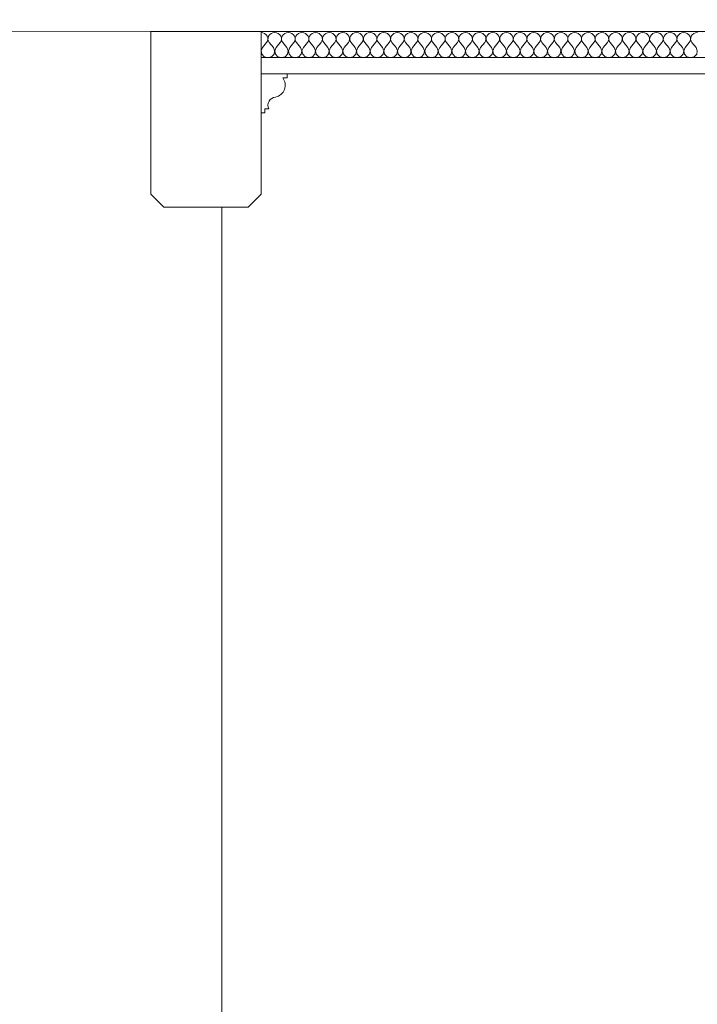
# Model space of a CAD drawing. Header units: millimetres. Extents: x -573548 to 674770, y -246895 to -89040.
# Tile 198 of 199: x 102101 to 103145, y -193177 to -191662. Entities that reach past the tile are written whole.
import ezdxf

# ---------------------------------------------------------------- set-up
doc = ezdxf.new("R2010")
doc.units = ezdxf.units.MM
for name, color, linetype, lineweight in [('belki sufitowe_Nr_pióra__41', 8, 'Continuous', 9), ('Nowe_Drawing & Figure_Nr_pióra__59', 8, 'Continuous', 9), ('Nowe_strop_Nr_pióra__59', 8, 'Continuous', 9), ('SCIANY_KONSTR_Nr_pióra__21', 8, 'Continuous', 9), ('strop_Nr_pióra__41', 8, 'Continuous', 9)]:
    doc.layers.add(name, color=color, linetype=linetype, lineweight=lineweight)
doc.layers.add('Nowe_Drawing & Figure', color=7, linetype='Continuous')

# ---------------------------------------------------------------- blocks, each defined once
blk = doc.blocks.new('*X460', base_point=(477978.7, -104863.6))
at = {"layer": 'Nowe_Drawing & Figure', "color": 21, "linetype": 'Continuous', "lineweight": 13, "true_color": 0xffaaaa}
for p, q in [((497243.3, -73220.8), (497240.5, -73220.4)), ((497246, -73221.8), (497243.3, -73220.8)), ((497248.2, -73223.5), (497246, -73221.8)), ((497249.9, -73225.7), (497248.2, -73223.5)), ((497250.8, -73228.2), (497249.9, -73225.7)), ((497250.9, -73230.9), (497250.8, -73228.2)), ((497251.2, -73228.2), (497251, -73230.9)), ((497252.1, -73225.7), (497251.2, -73228.2)), ((497253.7, -73223.5), (497252.1, -73225.7)), ((497256, -73221.8), (497253.7, -73223.5)), ((497258.6, -73220.8), (497256, -73221.8)), ((497261.5, -73220.4), (497258.6, -73220.8)), ((497264.3, -73220.8), (497261.5, -73220.4)), ((497267, -73221.8), (497264.3, -73220.8)), ((497269.2, -73223.5), (497267, -73221.8)), ((497270.9, -73225.7), (497269.2, -73223.5)), ((497271.8, -73228.2), (497270.9, -73225.7)), ((497271.9, -73230.9), (497271.8, -73228.2)), ((497272.2, -73228.2), (497272, -73230.9)), ((497273.1, -73225.7), (497272.2, -73228.2)), ((497274.7, -73223.5), (497273.1, -73225.7)), ((497277, -73221.8), (497274.7, -73223.5)), ((497279.6, -73220.8), (497277, -73221.8)), ((497282.5, -73220.4), (497279.6, -73220.8)), ((497285.3, -73220.8), (497282.5, -73220.4)), ((497288, -73221.8), (497285.3, -73220.8)), ((497290.2, -73223.5), (497288, -73221.8)), ((497291.9, -73225.7), (497290.2, -73223.5)), ((497292.8, -73228.2), (497291.9, -73225.7)), ((497292.9, -73230.9), (497292.8, -73228.2)), ((497293.2, -73228.2), (497293, -73230.9)), ((497294.1, -73225.7), (497293.2, -73228.2)), ((497295.7, -73223.5), (497294.1, -73225.7)), ((497298, -73221.8), (497295.7, -73223.5)), ((497300.6, -73220.8), (497298, -73221.8)), ((497303.5, -73220.4), (497300.6, -73220.8)), ((497306.3, -73220.8), (497303.5, -73220.4)), ((497309, -73221.8), (497306.3, -73220.8)), ((497311.2, -73223.5), (497309, -73221.8)), ((497312.9, -73225.7), (497311.2, -73223.5)), ((497313.8, -73228.2), (497312.9, -73225.7)), ((497313.9, -73230.9), (497313.8, -73228.2)), ((497314.2, -73228.2), (497314, -73230.9)), ((497315.1, -73225.7), (497314.2, -73228.2)), ((497316.7, -73223.5), (497315.1, -73225.7)), ((497319, -73221.8), (497316.7, -73223.5)), ((497321.6, -73220.8), (497319, -73221.8)), ((497324.5, -73220.4), (497321.6, -73220.8)), ((497327.3, -73220.8), (497324.5, -73220.4)), ((497330, -73221.8), (497327.3, -73220.8)), ((497332.2, -73223.5), (497330, -73221.8)), ((497333.9, -73225.7), (497332.2, -73223.5)), ((497334.8, -73228.2), (497333.9, -73225.7)), ((497334.9, -73230.9), (497334.8, -73228.2)), ((497335.2, -73228.2), (497335, -73230.9)), ((497336.1, -73225.7), (497335.2, -73228.2)), ((497337.7, -73223.5), (497336.1, -73225.7)), ((497340, -73221.8), (497337.7, -73223.5)), ((497342.6, -73220.8), (497340, -73221.8)), ((497345.5, -73220.4), (497342.6, -73220.8)), ((497348.3, -73220.8), (497345.5, -73220.4)), ((497351, -73221.8), (497348.3, -73220.8)), ((497353.2, -73223.5), (497351, -73221.8)), ((497354.9, -73225.7), (497353.2, -73223.5)), ((497355.8, -73228.2), (497354.9, -73225.7)), ((497355.9, -73230.9), (497355.8, -73228.2)), ((497356.2, -73228.2), (497356, -73230.9)), ((497357.1, -73225.7), (497356.2, -73228.2)), ((497358.7, -73223.5), (497357.1, -73225.7)), ((497361, -73221.8), (497358.7, -73223.5)), ((497363.6, -73220.8), (497361, -73221.8)), ((497366.5, -73220.4), (497363.6, -73220.8)), ((497369.3, -73220.8), (497366.5, -73220.4)), ((497372, -73221.8), (497369.3, -73220.8)), ((497374.2, -73223.5), (497372, -73221.8)), ((497375.9, -73225.7), (497374.2, -73223.5)), ((497376.8, -73228.2), (497375.9, -73225.7)), ((497376.9, -73230.9), (497376.8, -73228.2)), ((497377.2, -73228.2), (497377, -73230.9)), ((497378.1, -73225.7), (497377.2, -73228.2)), ((497379.7, -73223.5), (497378.1, -73225.7)), ((497382, -73221.8), (497379.7, -73223.5)), ((497384.6, -73220.8), (497382, -73221.8)), ((497387.5, -73220.4), (497384.6, -73220.8)), ((497390.3, -73220.8), (497387.5, -73220.4)), ((497393, -73221.8), (497390.3, -73220.8)), ((497395.2, -73223.5), (497393, -73221.8)), ((497396.9, -73225.7), (497395.2, -73223.5)), ((497397.8, -73228.2), (497396.9, -73225.7)), ((497397.9, -73230.9), (497397.8, -73228.2)), ((497398.2, -73228.2), (497398, -73230.9)), ((497399.1, -73225.7), (497398.2, -73228.2)), ((497400.7, -73223.5), (497399.1, -73225.7)), ((497403, -73221.8), (497400.7, -73223.5)), ((497405.6, -73220.8), (497403, -73221.8)), ((497408.5, -73220.4), (497405.6, -73220.8)), ((497411.3, -73220.8), (497408.5, -73220.4)), ((497414, -73221.8), (497411.3, -73220.8)), ((497416.2, -73223.5), (497414, -73221.8)), ((497417.9, -73225.7), (497416.2, -73223.5)), ((497418.8, -73228.2), (497417.9, -73225.7)), ((497418.9, -73230.9), (497418.8, -73228.2)), ((497419.2, -73228.2), (497419, -73230.9)), ((497420.1, -73225.7), (497419.2, -73228.2)), ((497421.7, -73223.5), (497420.1, -73225.7)), ((497424, -73221.8), (497421.7, -73223.5)), ((497426.6, -73220.8), (497424, -73221.8)), ((497429.5, -73220.4), (497426.6, -73220.8)), ((497432.3, -73220.8), (497429.5, -73220.4)), ((497435, -73221.8), (497432.3, -73220.8)), ((497437.2, -73223.5), (497435, -73221.8)), ((497438.9, -73225.7), (497437.2, -73223.5)), ((497439.8, -73228.2), (497438.9, -73225.7)), ((497439.9, -73230.9), (497439.8, -73228.2)), ((497440.2, -73228.2), (497440, -73230.9)), ((497441.1, -73225.7), (497440.2, -73228.2)), ((497442.7, -73223.5), (497441.1, -73225.7)), ((497445, -73221.8), (497442.7, -73223.5)), ((497447.6, -73220.8), (497445, -73221.8)), ((497450.5, -73220.4), (497447.6, -73220.8)), ((497453.3, -73220.8), (497450.5, -73220.4)), ((497456, -73221.8), (497453.3, -73220.8)), ((497458.2, -73223.5), (497456, -73221.8)), ((497459.9, -73225.7), (497458.2, -73223.5)), ((497460.8, -73228.2), (497459.9, -73225.7)), ((497460.9, -73230.9), (497460.8, -73228.2)), ((497461.2, -73228.2), (497461, -73230.9)), ((497462.1, -73225.7), (497461.2, -73228.2)), ((497463.7, -73223.5), (497462.1, -73225.7)), ((497466, -73221.8), (497463.7, -73223.5)), ((497468.6, -73220.8), (497466, -73221.8)), ((497471.5, -73220.4), (497468.6, -73220.8)), ((497474.3, -73220.8), (497471.5, -73220.4)), ((497477, -73221.8), (497474.3, -73220.8)), ((497479.2, -73223.5), (497477, -73221.8)), ((497480.9, -73225.7), (497479.2, -73223.5)), ((497481.8, -73228.2), (497480.9, -73225.7)), ((497481.9, -73230.9), (497481.8, -73228.2)), ((497482.2, -73228.2), (497482, -73230.9)), ((497483.1, -73225.7), (497482.2, -73228.2)), ((497484.7, -73223.5), (497483.1, -73225.7)), ((497487, -73221.8), (497484.7, -73223.5)), ((497489.6, -73220.8), (497487, -73221.8)), ((497492.5, -73220.4), (497489.6, -73220.8)), ((497495.3, -73220.8), (497492.5, -73220.4)), ((497498, -73221.8), (497495.3, -73220.8)), ((497500.2, -73223.5), (497498, -73221.8)), ((497501.9, -73225.7), (497500.2, -73223.5)), ((497502.8, -73228.2), (497501.9, -73225.7)), ((497502.9, -73230.9), (497502.8, -73228.2)), ((497503.2, -73228.2), (497503, -73230.9)), ((497504.1, -73225.7), (497503.2, -73228.2)), ((497505.7, -73223.5), (497504.1, -73225.7)), ((497508, -73221.8), (497505.7, -73223.5)), ((497510.6, -73220.8), (497508, -73221.8)), ((497513.5, -73220.4), (497510.6, -73220.8)), ((497516.3, -73220.8), (497513.5, -73220.4)), ((497519, -73221.8), (497516.3, -73220.8)), ((497521.2, -73223.5), (497519, -73221.8)), ((497522.9, -73225.7), (497521.2, -73223.5)), ((497523.8, -73228.2), (497522.9, -73225.7)), ((497523.9, -73230.9), (497523.8, -73228.2)), ((497524.2, -73228.2), (497524, -73230.9)), ((497525.1, -73225.7), (497524.2, -73228.2)), ((497526.7, -73223.5), (497525.1, -73225.7)), ((497529, -73221.8), (497526.7, -73223.5)), ((497531.6, -73220.8), (497529, -73221.8)), ((497534.5, -73220.4), (497531.6, -73220.8)), ((497537.3, -73220.8), (497534.5, -73220.4)), ((497540, -73221.8), (497537.3, -73220.8)), ((497542.2, -73223.5), (497540, -73221.8)), ((497543.9, -73225.7), (497542.2, -73223.5)), ((497544.8, -73228.2), (497543.9, -73225.7)), ((497544.9, -73230.9), (497544.8, -73228.2)), ((497545.2, -73228.2), (497545, -73230.9)), ((497546.1, -73225.7), (497545.2, -73228.2)), ((497547.7, -73223.5), (497546.1, -73225.7)), ((497550, -73221.8), (497547.7, -73223.5)), ((497552.6, -73220.8), (497550, -73221.8)), ((497555.5, -73220.4), (497552.6, -73220.8)), ((497558.3, -73220.8), (497555.5, -73220.4)), ((497561, -73221.8), (497558.3, -73220.8)), ((497563.2, -73223.5), (497561, -73221.8)), ((497564.9, -73225.7), (497563.2, -73223.5)), ((497565.8, -73228.2), (497564.9, -73225.7)), ((497565.9, -73230.9), (497565.8, -73228.2)), ((497566.2, -73228.2), (497566, -73230.9)), ((497567.1, -73225.7), (497566.2, -73228.2)), ((497568.7, -73223.5), (497567.1, -73225.7)), ((497571, -73221.8), (497568.7, -73223.5)), ((497573.6, -73220.8), (497571, -73221.8)), ((497576.5, -73220.4), (497573.6, -73220.8)), ((497579.3, -73220.8), (497576.5, -73220.4)), ((497582, -73221.8), (497579.3, -73220.8)), ((497584.2, -73223.5), (497582, -73221.8)), ((497585.9, -73225.7), (497584.2, -73223.5)), ((497586.8, -73228.2), (497585.9, -73225.7)), ((497586.9, -73230.9), (497586.8, -73228.2)), ((497587.2, -73228.2), (497587, -73230.9)), ((497588.1, -73225.7), (497587.2, -73228.2)), ((497589.7, -73223.5), (497588.1, -73225.7)), ((497592, -73221.8), (497589.7, -73223.5)), ((497594.6, -73220.8), (497592, -73221.8)), ((497597.5, -73220.4), (497594.6, -73220.8)), ((497600.3, -73220.8), (497597.5, -73220.4)), ((497603, -73221.8), (497600.3, -73220.8)), ((497605.2, -73223.5), (497603, -73221.8)), ((497606.9, -73225.7), (497605.2, -73223.5)), ((497607.8, -73228.2), (497606.9, -73225.7)), ((497607.9, -73230.9), (497607.8, -73228.2)), ((497608.2, -73228.2), (497608, -73230.9)), ((497609.1, -73225.7), (497608.2, -73228.2)), ((497610.7, -73223.5), (497609.1, -73225.7)), ((497613, -73221.8), (497610.7, -73223.5)), ((497615.6, -73220.8), (497613, -73221.8)), ((497618.5, -73220.4), (497615.6, -73220.8)), ((497621.3, -73220.8), (497618.5, -73220.4)), ((497624, -73221.8), (497621.3, -73220.8)), ((497626.2, -73223.5), (497624, -73221.8)), ((497627.9, -73225.7), (497626.2, -73223.5)), ((497628.8, -73228.2), (497627.9, -73225.7)), ((497628.9, -73230.9), (497628.8, -73228.2)), ((497629.2, -73228.2), (497629, -73230.9)), ((497630.1, -73225.7), (497629.2, -73228.2)), ((497631.7, -73223.5), (497630.1, -73225.7)), ((497634, -73221.8), (497631.7, -73223.5)), ((497636.6, -73220.8), (497634, -73221.8)), ((497639.5, -73220.4), (497636.6, -73220.8)), ((497642.3, -73220.8), (497639.5, -73220.4)), ((497645, -73221.8), (497642.3, -73220.8)), ((497647.2, -73223.5), (497645, -73221.8)), ((497648.9, -73225.7), (497647.2, -73223.5)), ((497649.8, -73228.2), (497648.9, -73225.7)), ((497649.9, -73230.9), (497649.8, -73228.2)), ((497650.2, -73228.2), (497650, -73230.9)), ((497651.1, -73225.7), (497650.2, -73228.2)), ((497652.7, -73223.5), (497651.1, -73225.7)), ((497655, -73221.8), (497652.7, -73223.5)), ((497657.6, -73220.8), (497655, -73221.8)), ((497660.5, -73220.4), (497657.6, -73220.8)), ((497663.3, -73220.8), (497660.5, -73220.4)), ((497666, -73221.8), (497663.3, -73220.8)), ((497668.2, -73223.5), (497666, -73221.8)), ((497669.9, -73225.7), (497668.2, -73223.5)), ((497670.8, -73228.2), (497669.9, -73225.7)), ((497670.9, -73230.9), (497670.8, -73228.2)), ((497671.2, -73228.2), (497671, -73230.9)), ((497672.1, -73225.7), (497671.2, -73228.2)), ((497673.7, -73223.5), (497672.1, -73225.7)), ((497676, -73221.8), (497673.7, -73223.5)), ((497678.6, -73220.8), (497676, -73221.8)), ((497681.5, -73220.4), (497678.6, -73220.8)), ((497684.3, -73220.8), (497681.5, -73220.4)), ((497687, -73221.8), (497684.3, -73220.8)), ((497689.2, -73223.5), (497687, -73221.8)), ((497690.9, -73225.7), (497689.2, -73223.5)), ((497691.8, -73228.2), (497690.9, -73225.7)), ((497691.9, -73230.9), (497691.8, -73228.2)), ((497692.2, -73228.2), (497692, -73230.9)), ((497693.1, -73225.7), (497692.2, -73228.2)), ((497694.7, -73223.5), (497693.1, -73225.7)), ((497697, -73221.8), (497694.7, -73223.5)), ((497699.6, -73220.8), (497697, -73221.8)), ((497702.5, -73220.4), (497699.6, -73220.8)), ((497705.3, -73220.8), (497702.5, -73220.4)), ((497708, -73221.8), (497705.3, -73220.8)), ((497710.2, -73223.5), (497708, -73221.8)), ((497711.9, -73225.7), (497710.2, -73223.5)), ((497712.8, -73228.2), (497711.9, -73225.7)), ((497712.9, -73230.9), (497712.8, -73228.2)), ((497713.2, -73228.2), (497713, -73230.9)), ((497714.1, -73225.7), (497713.2, -73228.2)), ((497715.7, -73223.5), (497714.1, -73225.7)), ((497718, -73221.8), (497715.7, -73223.5)), ((497720.6, -73220.8), (497718, -73221.8)), ((497723.5, -73220.4), (497720.6, -73220.8)), ((497726.3, -73220.8), (497723.5, -73220.4)), ((497729, -73221.8), (497726.3, -73220.8)), ((497731.2, -73223.5), (497729, -73221.8)), ((497732.9, -73225.7), (497731.2, -73223.5)), ((497733.8, -73228.2), (497732.9, -73225.7)), ((497733.9, -73230.9), (497733.8, -73228.2)), ((497734.2, -73228.2), (497734, -73230.9)), ((497735.1, -73225.7), (497734.2, -73228.2)), ((497736.7, -73223.5), (497735.1, -73225.7)), ((497739, -73221.8), (497736.7, -73223.5)), ((497741.6, -73220.8), (497739, -73221.8)), ((497744.5, -73220.4), (497741.6, -73220.8)), ((497747.3, -73220.8), (497744.5, -73220.4)), ((497750, -73221.8), (497747.3, -73220.8)), ((497752.2, -73223.5), (497750, -73221.8)), ((497753.9, -73225.7), (497752.2, -73223.5)), ((497754.8, -73228.2), (497753.9, -73225.7)), ((497754.9, -73230.9), (497754.8, -73228.2)), ((497755.2, -73228.2), (497755, -73230.9)), ((497756.1, -73225.7), (497755.2, -73228.2)), ((497757.7, -73223.5), (497756.1, -73225.7)), ((497760, -73221.8), (497757.7, -73223.5)), ((497762.6, -73220.8), (497760, -73221.8)), ((497765.5, -73220.4), (497762.6, -73220.8)), ((497768.3, -73220.8), (497765.5, -73220.4)), ((497771, -73221.8), (497768.3, -73220.8)), ((497773.2, -73223.5), (497771, -73221.8)), ((497774.9, -73225.7), (497773.2, -73223.5)), ((497775.8, -73228.2), (497774.9, -73225.7)), ((497775.9, -73230.9), (497775.8, -73228.2)), ((497776.2, -73228.2), (497776, -73230.9)), ((497777.1, -73225.7), (497776.2, -73228.2)), ((497778.7, -73223.5), (497777.1, -73225.7)), ((497781, -73221.8), (497778.7, -73223.5)), ((497783.6, -73220.8), (497781, -73221.8)), ((497786.5, -73220.4), (497783.6, -73220.8)), ((497789.3, -73220.8), (497786.5, -73220.4)), ((497792, -73221.8), (497789.3, -73220.8)), ((497794.2, -73223.5), (497792, -73221.8)), ((497795.9, -73225.7), (497794.2, -73223.5)), ((497796.8, -73228.2), (497795.9, -73225.7)), ((497796.9, -73230.9), (497796.8, -73228.2)), ((497797.2, -73228.2), (497797, -73230.9)), ((497798.1, -73225.7), (497797.2, -73228.2)), ((497799.7, -73223.5), (497798.1, -73225.7)), ((497802, -73221.8), (497799.7, -73223.5)), ((497804.6, -73220.8), (497802, -73221.8)), ((497807.5, -73220.4), (497804.6, -73220.8)), ((497810.3, -73220.8), (497807.5, -73220.4)), ((497813, -73221.8), (497810.3, -73220.8)), ((497815.2, -73223.5), (497813, -73221.8)), ((497816.9, -73225.7), (497815.2, -73223.5)), ((497817.8, -73228.2), (497816.9, -73225.7)), ((497817.9, -73230.9), (497817.8, -73228.2)), ((497818.2, -73228.2), (497818, -73230.9)), ((497819.1, -73225.7), (497818.2, -73228.2)), ((497820.7, -73223.5), (497819.1, -73225.7)), ((497823, -73221.8), (497820.7, -73223.5)), ((497825.6, -73220.8), (497823, -73221.8)), ((497828.5, -73220.4), (497825.6, -73220.8)), ((497831.3, -73220.8), (497828.5, -73220.4)), ((497834, -73221.8), (497831.3, -73220.8)), ((497836.2, -73223.5), (497834, -73221.8)), ((497837.9, -73225.7), (497836.2, -73223.5)), ((497838.8, -73228.2), (497837.9, -73225.7)), ((497838.9, -73230.9), (497838.8, -73228.2)), ((497839.2, -73228.2), (497839, -73230.9)), ((497840.1, -73225.7), (497839.2, -73228.2)), ((497841.7, -73223.5), (497840.1, -73225.7)), ((497844, -73221.8), (497841.7, -73223.5)), ((497846.6, -73220.8), (497844, -73221.8)), ((497849.5, -73220.4), (497846.6, -73220.8)), ((497852.3, -73220.8), (497849.5, -73220.4)), ((497855, -73221.8), (497852.3, -73220.8)), ((497857.2, -73223.5), (497855, -73221.8)), ((497858.9, -73225.7), (497857.2, -73223.5)), ((497859.8, -73228.2), (497858.9, -73225.7)), ((497859.9, -73230.9), (497859.8, -73228.2)), ((497860.2, -73228.2), (497860, -73230.9)), ((497861.1, -73225.7), (497860.2, -73228.2)), ((497862.7, -73223.5), (497861.1, -73225.7)), ((497865, -73221.8), (497862.7, -73223.5)), ((497867.6, -73220.8), (497865, -73221.8)), ((497870.5, -73220.4), (497867.6, -73220.8)), ((497873.3, -73220.8), (497870.5, -73220.4)), ((497876, -73221.8), (497873.3, -73220.8)), ((497878.2, -73223.5), (497876, -73221.8)), ((497879.9, -73225.7), (497878.2, -73223.5)), ((497880.8, -73228.2), (497879.9, -73225.7)), ((497880.9, -73230.9), (497880.8, -73228.2)), ((497881.2, -73228.2), (497881, -73230.9)), ((497882.1, -73225.7), (497881.2, -73228.2)), ((497883.7, -73223.5), (497882.1, -73225.7)), ((497886, -73221.8), (497883.7, -73223.5)), ((497888.6, -73220.8), (497886, -73221.8)), ((497891.5, -73220.4), (497888.6, -73220.8)), ((497894.3, -73220.8), (497891.5, -73220.4)), ((497897, -73221.8), (497894.3, -73220.8)), ((497899.2, -73223.5), (497897, -73221.8)), ((497900.9, -73225.7), (497899.2, -73223.5)), ((497901.8, -73228.2), (497900.9, -73225.7)), ((497901.9, -73230.9), (497901.8, -73228.2)), ((497902.2, -73228.2), (497902, -73230.9)), ((497903.1, -73225.7), (497902.2, -73228.2)), ((497904.7, -73223.5), (497903.1, -73225.7)), ((497907, -73221.8), (497904.7, -73223.5)), ((497909.6, -73220.8), (497907, -73221.8)), ((497912.5, -73220.4), (497909.6, -73220.8)), ((497242.6, -73243.4), (497240.5, -73248.3)), ((497242.6, -73243.4), (497248.9, -73235.8)), ((497248.9, -73235.8), (497250.3, -73233.4)), ((497250.3, -73233.4), (497250.9, -73230.9)), ((497251, -73230.9), (497251.7, -73233.4)), ((497251.7, -73233.4), (497253.1, -73235.8)), ((497259.4, -73243.4), (497253.1, -73235.8)), ((497261.4, -73248.3), (497259.4, -73243.4)), ((497263.6, -73243.4), (497261.5, -73248.3)), ((497263.6, -73243.4), (497269.9, -73235.8)), ((497269.9, -73235.8), (497271.3, -73233.4)), ((497271.3, -73233.4), (497271.9, -73230.9)), ((497272, -73230.9), (497272.7, -73233.4)), ((497272.7, -73233.4), (497274.1, -73235.8)), ((497280.4, -73243.4), (497274.1, -73235.8)), ((497282.4, -73248.3), (497280.4, -73243.4)), ((497284.6, -73243.4), (497282.5, -73248.3)), ((497284.6, -73243.4), (497290.9, -73235.8)), ((497290.9, -73235.8), (497292.3, -73233.4)), ((497292.3, -73233.4), (497292.9, -73230.9)), ((497293, -73230.9), (497293.7, -73233.4)), ((497293.7, -73233.4), (497295.1, -73235.8)), ((497301.4, -73243.4), (497295.1, -73235.8)), ((497303.4, -73248.3), (497301.4, -73243.4)), ((497305.6, -73243.4), (497303.5, -73248.3)), ((497305.6, -73243.4), (497311.9, -73235.8)), ((497311.9, -73235.8), (497313.3, -73233.4)), ((497313.3, -73233.4), (497313.9, -73230.9)), ((497314, -73230.9), (497314.7, -73233.4)), ((497314.7, -73233.4), (497316.1, -73235.8)), ((497322.4, -73243.4), (497316.1, -73235.8)), ((497324.4, -73248.3), (497322.4, -73243.4)), ((497326.6, -73243.4), (497324.5, -73248.3)), ((497326.6, -73243.4), (497332.9, -73235.8)), ((497332.9, -73235.8), (497334.3, -73233.4)), ((497334.3, -73233.4), (497334.9, -73230.9)), ((497335, -73230.9), (497335.7, -73233.4)), ((497335.7, -73233.4), (497337.1, -73235.8)), ((497343.4, -73243.4), (497337.1, -73235.8)), ((497345.4, -73248.3), (497343.4, -73243.4)), ((497347.6, -73243.4), (497345.5, -73248.3)), ((497347.6, -73243.4), (497353.9, -73235.8)), ((497353.9, -73235.8), (497355.3, -73233.4)), ((497355.3, -73233.4), (497355.9, -73230.9)), ((497356, -73230.9), (497356.7, -73233.4)), ((497356.7, -73233.4), (497358.1, -73235.8)), ((497364.4, -73243.4), (497358.1, -73235.8)), ((497366.4, -73248.3), (497364.4, -73243.4)), ((497368.6, -73243.4), (497366.5, -73248.3)), ((497368.6, -73243.4), (497374.9, -73235.8)), ((497374.9, -73235.8), (497376.3, -73233.4)), ((497376.3, -73233.4), (497376.9, -73230.9)), ((497377, -73230.9), (497377.7, -73233.4)), ((497377.7, -73233.4), (497379.1, -73235.8)), ((497385.4, -73243.4), (497379.1, -73235.8)), ((497387.4, -73248.3), (497385.4, -73243.4)), ((497389.6, -73243.4), (497387.5, -73248.3)), ((497389.6, -73243.4), (497395.9, -73235.8)), ((497395.9, -73235.8), (497397.3, -73233.4)), ((497397.3, -73233.4), (497397.9, -73230.9)), ((497398, -73230.9), (497398.7, -73233.4)), ((497398.7, -73233.4), (497400.1, -73235.8)), ((497406.4, -73243.4), (497400.1, -73235.8)), ((497408.4, -73248.3), (497406.4, -73243.4)), ((497410.6, -73243.4), (497408.5, -73248.3)), ((497410.6, -73243.4), (497416.9, -73235.8)), ((497416.9, -73235.8), (497418.3, -73233.4)), ((497418.3, -73233.4), (497418.9, -73230.9)), ((497419, -73230.9), (497419.7, -73233.4)), ((497419.7, -73233.4), (497421.1, -73235.8)), ((497427.4, -73243.4), (497421.1, -73235.8)), ((497429.4, -73248.3), (497427.4, -73243.4)), ((497431.6, -73243.4), (497429.5, -73248.3)), ((497431.6, -73243.4), (497437.9, -73235.8)), ((497437.9, -73235.8), (497439.3, -73233.4)), ((497439.3, -73233.4), (497439.9, -73230.9)), ((497440, -73230.9), (497440.7, -73233.4)), ((497440.7, -73233.4), (497442.1, -73235.8)), ((497448.4, -73243.4), (497442.1, -73235.8)), ((497450.4, -73248.3), (497448.4, -73243.4)), ((497452.6, -73243.4), (497450.5, -73248.3)), ((497452.6, -73243.4), (497458.9, -73235.8)), ((497458.9, -73235.8), (497460.3, -73233.4)), ((497460.3, -73233.4), (497460.9, -73230.9)), ((497461, -73230.9), (497461.7, -73233.4)), ((497461.7, -73233.4), (497463.1, -73235.8)), ((497469.4, -73243.4), (497463.1, -73235.8)), ((497471.4, -73248.3), (497469.4, -73243.4)), ((497473.6, -73243.4), (497471.5, -73248.3)), ((497473.6, -73243.4), (497479.9, -73235.8)), ((497479.9, -73235.8), (497481.3, -73233.4)), ((497481.3, -73233.4), (497481.9, -73230.9)), ((497482, -73230.9), (497482.7, -73233.4)), ((497482.7, -73233.4), (497484.1, -73235.8)), ((497490.4, -73243.4), (497484.1, -73235.8)), ((497492.4, -73248.3), (497490.4, -73243.4)), ((497494.6, -73243.4), (497492.5, -73248.3)), ((497494.6, -73243.4), (497500.9, -73235.8)), ((497500.9, -73235.8), (497502.3, -73233.4)), ((497502.3, -73233.4), (497502.9, -73230.9)), ((497503, -73230.9), (497503.7, -73233.4)), ((497503.7, -73233.4), (497505.1, -73235.8)), ((497511.4, -73243.4), (497505.1, -73235.8)), ((497513.4, -73248.3), (497511.4, -73243.4)), ((497515.6, -73243.4), (497513.5, -73248.3)), ((497515.6, -73243.4), (497521.9, -73235.8)), ((497521.9, -73235.8), (497523.3, -73233.4)), ((497523.3, -73233.4), (497523.9, -73230.9)), ((497524, -73230.9), (497524.7, -73233.4)), ((497524.7, -73233.4), (497526.1, -73235.8)), ((497532.4, -73243.4), (497526.1, -73235.8)), ((497534.4, -73248.3), (497532.4, -73243.4)), ((497536.6, -73243.4), (497534.5, -73248.3)), ((497536.6, -73243.4), (497542.9, -73235.8)), ((497542.9, -73235.8), (497544.3, -73233.4)), ((497544.3, -73233.4), (497544.9, -73230.9)), ((497545, -73230.9), (497545.7, -73233.4)), ((497545.7, -73233.4), (497547.1, -73235.8)), ((497553.4, -73243.4), (497547.1, -73235.8)), ((497555.4, -73248.3), (497553.4, -73243.4)), ((497557.6, -73243.4), (497555.5, -73248.3)), ((497557.6, -73243.4), (497563.9, -73235.8)), ((497563.9, -73235.8), (497565.3, -73233.4)), ((497565.3, -73233.4), (497565.9, -73230.9)), ((497566, -73230.9), (497566.7, -73233.4)), ((497566.7, -73233.4), (497568.1, -73235.8)), ((497574.4, -73243.4), (497568.1, -73235.8)), ((497576.4, -73248.3), (497574.4, -73243.4)), ((497578.6, -73243.4), (497576.5, -73248.3)), ((497578.6, -73243.4), (497584.9, -73235.8)), ((497584.9, -73235.8), (497586.3, -73233.4)), ((497586.3, -73233.4), (497586.9, -73230.9)), ((497587, -73230.9), (497587.7, -73233.4)), ((497587.7, -73233.4), (497589.1, -73235.8)), ((497595.4, -73243.4), (497589.1, -73235.8)), ((497597.4, -73248.3), (497595.4, -73243.4)), ((497599.6, -73243.4), (497597.5, -73248.3)), ((497599.6, -73243.4), (497605.9, -73235.8)), ((497605.9, -73235.8), (497607.3, -73233.4)), ((497607.3, -73233.4), (497607.9, -73230.9)), ((497608, -73230.9), (497608.7, -73233.4)), ((497608.7, -73233.4), (497610.1, -73235.8)), ((497616.4, -73243.4), (497610.1, -73235.8)), ((497618.4, -73248.3), (497616.4, -73243.4)), ((497620.6, -73243.4), (497618.5, -73248.3)), ((497620.6, -73243.4), (497626.9, -73235.8)), ((497626.9, -73235.8), (497628.3, -73233.4)), ((497628.3, -73233.4), (497628.9, -73230.9)), ((497629, -73230.9), (497629.7, -73233.4)), ((497629.7, -73233.4), (497631.1, -73235.8)), ((497637.4, -73243.4), (497631.1, -73235.8)), ((497639.4, -73248.3), (497637.4, -73243.4)), ((497641.6, -73243.4), (497639.5, -73248.3)), ((497641.6, -73243.4), (497647.9, -73235.8)), ((497647.9, -73235.8), (497649.3, -73233.4)), ((497649.3, -73233.4), (497649.9, -73230.9)), ((497650, -73230.9), (497650.7, -73233.4)), ((497650.7, -73233.4), (497652.1, -73235.8)), ((497658.4, -73243.4), (497652.1, -73235.8)), ((497660.4, -73248.3), (497658.4, -73243.4)), ((497662.6, -73243.4), (497660.5, -73248.3)), ((497662.6, -73243.4), (497668.9, -73235.8)), ((497668.9, -73235.8), (497670.3, -73233.4)), ((497670.3, -73233.4), (497670.9, -73230.9)), ((497671, -73230.9), (497671.7, -73233.4)), ((497671.7, -73233.4), (497673.1, -73235.8)), ((497679.4, -73243.4), (497673.1, -73235.8)), ((497681.4, -73248.3), (497679.4, -73243.4)), ((497683.6, -73243.4), (497681.5, -73248.3)), ((497683.6, -73243.4), (497689.9, -73235.8)), ((497689.9, -73235.8), (497691.3, -73233.4)), ((497691.3, -73233.4), (497691.9, -73230.9)), ((497692, -73230.9), (497692.7, -73233.4)), ((497692.7, -73233.4), (497694.1, -73235.8)), ((497700.4, -73243.4), (497694.1, -73235.8)), ((497702.4, -73248.3), (497700.4, -73243.4)), ((497704.6, -73243.4), (497702.5, -73248.3)), ((497704.6, -73243.4), (497710.9, -73235.8)), ((497710.9, -73235.8), (497712.3, -73233.4)), ((497712.3, -73233.4), (497712.9, -73230.9)), ((497713, -73230.9), (497713.7, -73233.4)), ((497713.7, -73233.4), (497715.1, -73235.8)), ((497721.4, -73243.4), (497715.1, -73235.8)), ((497723.4, -73248.3), (497721.4, -73243.4)), ((497725.6, -73243.4), (497723.5, -73248.3)), ((497725.6, -73243.4), (497731.9, -73235.8)), ((497731.9, -73235.8), (497733.3, -73233.4)), ((497733.3, -73233.4), (497733.9, -73230.9)), ((497734, -73230.9), (497734.7, -73233.4)), ((497734.7, -73233.4), (497736.1, -73235.8)), ((497742.4, -73243.4), (497736.1, -73235.8)), ((497744.4, -73248.3), (497742.4, -73243.4)), ((497746.6, -73243.4), (497744.5, -73248.3)), ((497746.6, -73243.4), (497752.9, -73235.8)), ((497752.9, -73235.8), (497754.3, -73233.4)), ((497754.3, -73233.4), (497754.9, -73230.9)), ((497755, -73230.9), (497755.7, -73233.4)), ((497755.7, -73233.4), (497757.1, -73235.8)), ((497763.4, -73243.4), (497757.1, -73235.8)), ((497765.4, -73248.3), (497763.4, -73243.4)), ((497767.6, -73243.4), (497765.5, -73248.3)), ((497767.6, -73243.4), (497773.9, -73235.8)), ((497773.9, -73235.8), (497775.3, -73233.4)), ((497775.3, -73233.4), (497775.9, -73230.9)), ((497776, -73230.9), (497776.7, -73233.4)), ((497776.7, -73233.4), (497778.1, -73235.8)), ((497784.4, -73243.4), (497778.1, -73235.8)), ((497786.4, -73248.3), (497784.4, -73243.4)), ((497788.6, -73243.4), (497786.5, -73248.3)), ((497788.6, -73243.4), (497794.9, -73235.8)), ((497794.9, -73235.8), (497796.3, -73233.4)), ((497796.3, -73233.4), (497796.9, -73230.9)), ((497797, -73230.9), (497797.7, -73233.4)), ((497797.7, -73233.4), (497799.1, -73235.8)), ((497805.4, -73243.4), (497799.1, -73235.8)), ((497807.4, -73248.3), (497805.4, -73243.4)), ((497809.6, -73243.4), (497807.5, -73248.3)), ((497809.6, -73243.4), (497815.9, -73235.8)), ((497815.9, -73235.8), (497817.3, -73233.4)), ((497817.3, -73233.4), (497817.9, -73230.9)), ((497818, -73230.9), (497818.7, -73233.4)), ((497818.7, -73233.4), (497820.1, -73235.8)), ((497826.4, -73243.4), (497820.1, -73235.8)), ((497828.4, -73248.3), (497826.4, -73243.4)), ((497830.6, -73243.4), (497828.5, -73248.3)), ((497830.6, -73243.4), (497836.9, -73235.8)), ((497836.9, -73235.8), (497838.3, -73233.4)), ((497838.3, -73233.4), (497838.9, -73230.9)), ((497839, -73230.9), (497839.7, -73233.4)), ((497839.7, -73233.4), (497841.1, -73235.8)), ((497847.4, -73243.4), (497841.1, -73235.8)), ((497849.4, -73248.3), (497847.4, -73243.4)), ((497851.6, -73243.4), (497849.5, -73248.3)), ((497851.6, -73243.4), (497857.9, -73235.8)), ((497857.9, -73235.8), (497859.3, -73233.4)), ((497859.3, -73233.4), (497859.9, -73230.9)), ((497860, -73230.9), (497860.7, -73233.4)), ((497860.7, -73233.4), (497862.1, -73235.8)), ((497868.4, -73243.4), (497862.1, -73235.8)), ((497870.4, -73248.3), (497868.4, -73243.4)), ((497872.6, -73243.4), (497870.5, -73248.3)), ((497872.6, -73243.4), (497878.9, -73235.8)), ((497878.9, -73235.8), (497880.3, -73233.4)), ((497880.3, -73233.4), (497880.9, -73230.9)), ((497881, -73230.9), (497881.7, -73233.4)), ((497881.7, -73233.4), (497883.1, -73235.8)), ((497889.4, -73243.4), (497883.1, -73235.8)), ((497891.4, -73248.3), (497889.4, -73243.4)), ((497893.6, -73243.4), (497891.5, -73248.3)), ((497893.6, -73243.4), (497899.9, -73235.8)), ((497899.9, -73235.8), (497901.3, -73233.4)), ((497901.3, -73233.4), (497901.9, -73230.9)), ((497902, -73230.9), (497902.7, -73233.4)), ((497902.7, -73233.4), (497904.1, -73235.8)), ((497910.4, -73243.4), (497904.1, -73235.8)), ((497912.4, -73248.3), (497910.4, -73243.4)), ((497240.5, -73248.3), (497241.6, -73253.5)), ((497241.6, -73253.5), (497245.5, -73257.4)), ((497245.5, -73257.4), (497251, -73258.8)), ((497251, -73258.8), (497256.5, -73257.4)), ((497256.5, -73257.4), (497260.4, -73253.5)), ((497260.4, -73253.5), (497261.4, -73248.3)), ((497261.5, -73248.3), (497262.6, -73253.5)), ((497262.6, -73253.5), (497266.5, -73257.4)), ((497266.5, -73257.4), (497272, -73258.8)), ((497272, -73258.8), (497277.5, -73257.4)), ((497277.5, -73257.4), (497281.4, -73253.5)), ((497281.4, -73253.5), (497282.4, -73248.3)), ((497282.5, -73248.3), (497283.6, -73253.5)), ((497283.6, -73253.5), (497287.5, -73257.4)), ((497287.5, -73257.4), (497293, -73258.8)), ((497293, -73258.8), (497298.5, -73257.4)), ((497298.5, -73257.4), (497302.4, -73253.5)), ((497302.4, -73253.5), (497303.4, -73248.3)), ((497303.5, -73248.3), (497304.6, -73253.5)), ((497304.6, -73253.5), (497308.5, -73257.4)), ((497308.5, -73257.4), (497314, -73258.8)), ((497314, -73258.8), (497319.5, -73257.4)), ((497319.5, -73257.4), (497323.4, -73253.5)), ((497323.4, -73253.5), (497324.4, -73248.3)), ((497324.5, -73248.3), (497325.6, -73253.5)), ((497325.6, -73253.5), (497329.5, -73257.4)), ((497329.5, -73257.4), (497335, -73258.8)), ((497335, -73258.8), (497340.5, -73257.4)), ((497340.5, -73257.4), (497344.4, -73253.5)), ((497344.4, -73253.5), (497345.4, -73248.3)), ((497345.5, -73248.3), (497346.6, -73253.5)), ((497346.6, -73253.5), (497350.5, -73257.4)), ((497350.5, -73257.4), (497356, -73258.8)), ((497356, -73258.8), (497361.5, -73257.4)), ((497361.5, -73257.4), (497365.4, -73253.5)), ((497365.4, -73253.5), (497366.4, -73248.3)), ((497366.5, -73248.3), (497367.6, -73253.5)), ((497367.6, -73253.5), (497371.5, -73257.4)), ((497371.5, -73257.4), (497377, -73258.8)), ((497377, -73258.8), (497382.5, -73257.4)), ((497382.5, -73257.4), (497386.4, -73253.5)), ((497386.4, -73253.5), (497387.4, -73248.3)), ((497387.5, -73248.3), (497388.6, -73253.5)), ((497388.6, -73253.5), (497392.5, -73257.4)), ((497392.5, -73257.4), (497398, -73258.8)), ((497398, -73258.8), (497403.5, -73257.4)), ((497403.5, -73257.4), (497407.4, -73253.5)), ((497407.4, -73253.5), (497408.4, -73248.3)), ((497408.5, -73248.3), (497409.6, -73253.5)), ((497409.6, -73253.5), (497413.5, -73257.4)), ((497413.5, -73257.4), (497419, -73258.8)), ((497419, -73258.8), (497424.5, -73257.4)), ((497424.5, -73257.4), (497428.4, -73253.5)), ((497428.4, -73253.5), (497429.4, -73248.3)), ((497429.5, -73248.3), (497430.6, -73253.5)), ((497430.6, -73253.5), (497434.5, -73257.4)), ((497434.5, -73257.4), (497440, -73258.8)), ((497440, -73258.8), (497445.5, -73257.4)), ((497445.5, -73257.4), (497449.4, -73253.5)), ((497449.4, -73253.5), (497450.4, -73248.3)), ((497450.5, -73248.3), (497451.6, -73253.5)), ((497451.6, -73253.5), (497455.5, -73257.4)), ((497455.5, -73257.4), (497461, -73258.8)), ((497461, -73258.8), (497466.5, -73257.4)), ((497466.5, -73257.4), (497470.4, -73253.5)), ((497470.4, -73253.5), (497471.4, -73248.3)), ((497471.5, -73248.3), (497472.6, -73253.5)), ((497472.6, -73253.5), (497476.5, -73257.4)), ((497476.5, -73257.4), (497482, -73258.8)), ((497482, -73258.8), (497487.5, -73257.4)), ((497487.5, -73257.4), (497491.4, -73253.5)), ((497491.4, -73253.5), (497492.4, -73248.3)), ((497492.5, -73248.3), (497493.6, -73253.5)), ((497493.6, -73253.5), (497497.5, -73257.4)), ((497497.5, -73257.4), (497503, -73258.8)), ((497503, -73258.8), (497508.5, -73257.4)), ((497508.5, -73257.4), (497512.4, -73253.5)), ((497512.4, -73253.5), (497513.4, -73248.3)), ((497513.5, -73248.3), (497514.6, -73253.5)), ((497514.6, -73253.5), (497518.5, -73257.4)), ((497518.5, -73257.4), (497524, -73258.8)), ((497524, -73258.8), (497529.5, -73257.4)), ((497529.5, -73257.4), (497533.4, -73253.5)), ((497533.4, -73253.5), (497534.4, -73248.3)), ((497534.5, -73248.3), (497535.6, -73253.5)), ((497535.6, -73253.5), (497539.5, -73257.4)), ((497539.5, -73257.4), (497545, -73258.8)), ((497545, -73258.8), (497550.5, -73257.4)), ((497550.5, -73257.4), (497554.4, -73253.5)), ((497554.4, -73253.5), (497555.4, -73248.3)), ((497555.5, -73248.3), (497556.6, -73253.5)), ((497556.6, -73253.5), (497560.5, -73257.4)), ((497560.5, -73257.4), (497566, -73258.8)), ((497566, -73258.8), (497571.5, -73257.4)), ((497571.5, -73257.4), (497575.4, -73253.5)), ((497575.4, -73253.5), (497576.4, -73248.3)), ((497576.5, -73248.3), (497577.6, -73253.5)), ((497577.6, -73253.5), (497581.5, -73257.4)), ((497581.5, -73257.4), (497587, -73258.8)), ((497587, -73258.8), (497592.5, -73257.4)), ((497592.5, -73257.4), (497596.4, -73253.5)), ((497596.4, -73253.5), (497597.4, -73248.3)), ((497597.5, -73248.3), (497598.6, -73253.5)), ((497598.6, -73253.5), (497602.5, -73257.4)), ((497602.5, -73257.4), (497608, -73258.8)), ((497608, -73258.8), (497613.5, -73257.4)), ((497613.5, -73257.4), (497617.4, -73253.5)), ((497617.4, -73253.5), (497618.4, -73248.3)), ((497618.5, -73248.3), (497619.6, -73253.5)), ((497619.6, -73253.5), (497623.5, -73257.4)), ((497623.5, -73257.4), (497629, -73258.8)), ((497629, -73258.8), (497634.5, -73257.4)), ((497634.5, -73257.4), (497638.4, -73253.5)), ((497638.4, -73253.5), (497639.4, -73248.3)), ((497639.5, -73248.3), (497640.6, -73253.5)), ((497640.6, -73253.5), (497644.5, -73257.4)), ((497644.5, -73257.4), (497650, -73258.8)), ((497650, -73258.8), (497655.5, -73257.4)), ((497655.5, -73257.4), (497659.4, -73253.5)), ((497659.4, -73253.5), (497660.4, -73248.3)), ((497660.5, -73248.3), (497661.6, -73253.5)), ((497661.6, -73253.5), (497665.5, -73257.4)), ((497665.5, -73257.4), (497671, -73258.8)), ((497671, -73258.8), (497676.5, -73257.4)), ((497676.5, -73257.4), (497680.4, -73253.5)), ((497680.4, -73253.5), (497681.4, -73248.3)), ((497681.5, -73248.3), (497682.6, -73253.5)), ((497682.6, -73253.5), (497686.5, -73257.4)), ((497686.5, -73257.4), (497692, -73258.8)), ((497692, -73258.8), (497697.5, -73257.4)), ((497697.5, -73257.4), (497701.4, -73253.5)), ((497701.4, -73253.5), (497702.4, -73248.3)), ((497702.5, -73248.3), (497703.6, -73253.5)), ((497703.6, -73253.5), (497707.5, -73257.4)), ((497707.5, -73257.4), (497713, -73258.8)), ((497713, -73258.8), (497718.5, -73257.4)), ((497718.5, -73257.4), (497722.4, -73253.5)), ((497722.4, -73253.5), (497723.4, -73248.3)), ((497723.5, -73248.3), (497724.6, -73253.5)), ((497724.6, -73253.5), (497728.5, -73257.4)), ((497728.5, -73257.4), (497734, -73258.8)), ((497734, -73258.8), (497739.5, -73257.4)), ((497739.5, -73257.4), (497743.4, -73253.5)), ((497743.4, -73253.5), (497744.4, -73248.3)), ((497744.5, -73248.3), (497745.6, -73253.5)), ((497745.6, -73253.5), (497749.5, -73257.4)), ((497749.5, -73257.4), (497755, -73258.8)), ((497755, -73258.8), (497760.5, -73257.4)), ((497760.5, -73257.4), (497764.4, -73253.5)), ((497764.4, -73253.5), (497765.4, -73248.3)), ((497765.5, -73248.3), (497766.6, -73253.5)), ((497766.6, -73253.5), (497770.5, -73257.4)), ((497770.5, -73257.4), (497776, -73258.8)), ((497776, -73258.8), (497781.5, -73257.4)), ((497781.5, -73257.4), (497785.4, -73253.5)), ((497785.4, -73253.5), (497786.4, -73248.3)), ((497786.5, -73248.3), (497787.6, -73253.5)), ((497787.6, -73253.5), (497791.5, -73257.4)), ((497791.5, -73257.4), (497797, -73258.8)), ((497797, -73258.8), (497802.5, -73257.4)), ((497802.5, -73257.4), (497806.4, -73253.5)), ((497806.4, -73253.5), (497807.4, -73248.3)), ((497807.5, -73248.3), (497808.6, -73253.5)), ((497808.6, -73253.5), (497812.5, -73257.4)), ((497812.5, -73257.4), (497818, -73258.8)), ((497818, -73258.8), (497823.5, -73257.4)), ((497823.5, -73257.4), (497827.4, -73253.5)), ((497827.4, -73253.5), (497828.4, -73248.3)), ((497828.5, -73248.3), (497829.6, -73253.5)), ((497829.6, -73253.5), (497833.5, -73257.4)), ((497833.5, -73257.4), (497839, -73258.8)), ((497839, -73258.8), (497844.5, -73257.4)), ((497844.5, -73257.4), (497848.4, -73253.5)), ((497848.4, -73253.5), (497849.4, -73248.3)), ((497849.5, -73248.3), (497850.6, -73253.5)), ((497850.6, -73253.5), (497854.5, -73257.4)), ((497854.5, -73257.4), (497860, -73258.8)), ((497860, -73258.8), (497865.5, -73257.4)), ((497865.5, -73257.4), (497869.4, -73253.5)), ((497869.4, -73253.5), (497870.4, -73248.3)), ((497870.5, -73248.3), (497871.6, -73253.5)), ((497871.6, -73253.5), (497875.5, -73257.4)), ((497875.5, -73257.4), (497881, -73258.8)), ((497881, -73258.8), (497886.5, -73257.4)), ((497886.5, -73257.4), (497890.4, -73253.5)), ((497890.4, -73253.5), (497891.4, -73248.3)), ((497891.5, -73248.3), (497892.6, -73253.5)), ((497892.6, -73253.5), (497896.5, -73257.4)), ((497896.5, -73257.4), (497902, -73258.8)), ((497902, -73258.8), (497907.5, -73257.4)), ((497907.5, -73257.4), (497911.4, -73253.5)), ((497911.4, -73253.5), (497912.4, -73248.3))]:
    blk.add_line(p, q, dxfattribs=at)
blk = doc.blocks.new('Wypełnienie_41_1', base_point=(477978.7, -104863.6))
at = {"layer": 'Nowe_Drawing & Figure', "color": 21, "linetype": 'Continuous', "lineweight": 13, "true_color": 0xffaaaa}
blk.add_blockref('*X460', (477978.7, -104863.6), dxfattribs=at)
blk = doc.blocks.new('A$C685D2BB2')
at = {"layer": 'belki sufitowe_Nr_pióra__41'}
blk.add_lwpolyline([(24292.7, 10947.3), (24312.7, 10967.3), (24312.7, 11217.3), (24142.7, 11217.3), (24142.7, 10967.3), (24162.7, 10947.3)], close=True, dxfattribs=at)
blk.add_lwpolyline([(24312.7, 11152.3), (24352.7, 11152.3), (24352.7, 11146.3), (24346.1, 11146.3, -0.549198), (24335, 11116.6, 0.516526), (24324.5, 11098.3), (24318.7, 11098.3), (24318.7, 11092.3), (24312.7, 11092.3)], format="xyb", close=True, dxfattribs=at)
at = {"layer": 'Nowe_strop_Nr_pióra__59'}
for p, q in [((15894.9, 11235.7), (24142.6, 11217.3)), ((24142.7, 11217.3), (40004.4, 11217.3))]:
    blk.add_line(p, q, dxfattribs=at)
at = {"layer": 'SCIANY_KONSTR_Nr_pióra__21'}
for p, q in [((24142.7, 11217.3), (23335.1, 11219.1)), ((24252.1, 10947.3), (24252.1, 8752.3))]:
    blk.add_line(p, q, dxfattribs=at)
at = {"layer": 'strop_Nr_pióra__41'}
for p, q in [((24312.7, 11177.3), (25434.3, 11177.3)), ((24312.7, 11152.3), (25434.3, 11152.3))]:
    blk.add_line(p, q, dxfattribs=at)
at = {"layer": 'Nowe_Drawing & Figure_Nr_pióra__59'}
blk.add_blockref('Wypełnienie_41_1', (5050.9, -20427.5), dxfattribs=at)

msp = doc.modelspace()

# ---------------------------------------------------------------- block references
at = {"color": 150}
msp.add_blockref('A$C685D2BB2', (78160.5, -202897.5), dxfattribs=at)

doc.saveas('drawing.dxf')
